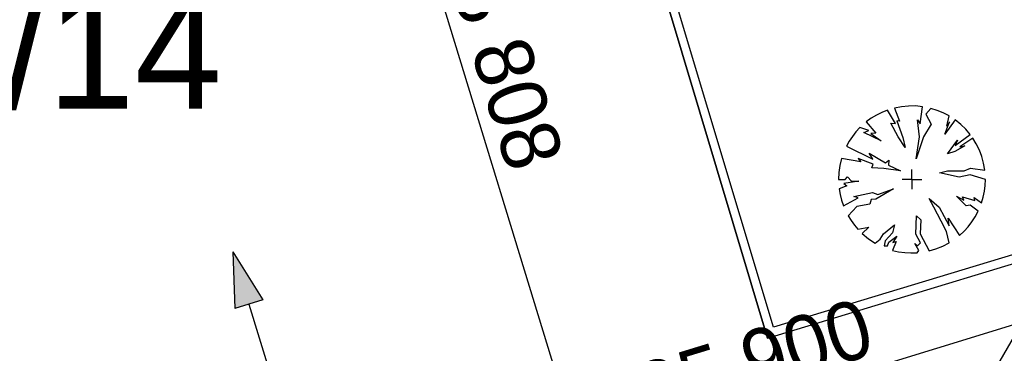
# Model space of a CAD drawing. Extents: x -740024 to -738426, y -1122140 to -1121743.
# Tile 7 of 256: x -739828.61 to -739811.82, y -1121974.26 to -1121968.58. Entities that reach past the tile are written whole.
import ezdxf

# ---------------------------------------------------------------- set-up
doc = ezdxf.new("R2010")
doc.units = 0
doc.header["$MEASUREMENT"] = 0
for name, color, linetype in [('G_PARCELY_KN_T18', 7, 'Continuous'), ('Kóty', 7, 'Continuous'), ('obrubníky', 7, 'Continuous'), ('Poznámky popiska', 7, 'Continuous'), ('souřadnice S-JSTK', 7, 'Continuous'), ('Standard', 7, 'Continuous'), ('SÍTĚ NOVÉ', 7, 'Continuous'), ('tx_silnice', 7, 'Continuous')]:
    doc.layers.add(name, color=color, linetype=linetype)
doc.styles.add('GENERATED_STYLE_1', font='txt')
doc.dimstyles.new('GENERATED_STYLE__16', dxfattribs={"dimtxt": 1, "dimasz": 0.7125, "dimexe": 0.18, "dimexo": 0, "dimgap": 0.09, "dimtad": 1, "dimdec": 0, "dimlfac": 1000, "dimzin": 0, "dimdsep": 46, "dimtxsty": 'GENERATED_STYLE_1', "dimblk": 'ARROWHEAD_6', "dimblk1": 'ARROWHEAD_6', "dimblk2": 'ARROWHEAD_6', "dimcen": 0.09, "dimclrd": 7, "dimclre": 7, "dimclrt": 7, "dimadec": 0, "dimazin": 0, "dimtfac": 1, "dimtdec": 4, "dimtmove": 0, "dimatfit": 3, "dimfxl": 0, "dimtolj": 1, "dimtzin": 0, "dimarcsym": 0})
doc.dimstyles.new('GENERATED_STYLE__17', dxfattribs={"dimtxt": 1, "dimasz": 0.95, "dimexe": 0.18, "dimexo": 0, "dimgap": 0.09, "dimtad": 1, "dimdec": 0, "dimlfac": 1000, "dimzin": 0, "dimdsep": 46, "dimtxsty": 'GENERATED_STYLE_1', "dimblk": 'ARROWHEAD_6', "dimblk1": 'ARROWHEAD_6', "dimblk2": 'ARROWHEAD_6', "dimcen": 0.09, "dimclrd": 7, "dimclre": 7, "dimclrt": 7, "dimadec": 0, "dimazin": 0, "dimtfac": 1, "dimtdec": 4, "dimtmove": 0, "dimatfit": 3, "dimfxl": 0, "dimtolj": 1, "dimtzin": 0, "dimarcsym": 0})
doc.dimstyles.new('GENERATED_STYLE__18', dxfattribs={"dimtxt": 1, "dimasz": 0.7125, "dimexe": 0.18, "dimexo": 0.15, "dimgap": 0.09, "dimtad": 1, "dimdec": 0, "dimlfac": 1000, "dimzin": 0, "dimdsep": 46, "dimtxsty": 'GENERATED_STYLE_1', "dimblk": 'ARROWHEAD_6', "dimblk1": 'ARROWHEAD_6', "dimblk2": 'ARROWHEAD_6', "dimcen": 0.09, "dimclrd": 7, "dimclre": 7, "dimclrt": 7, "dimadec": 0, "dimazin": 0, "dimtfac": 1, "dimtdec": 4, "dimtmove": 0, "dimatfit": 3, "dimfxl": 0, "dimtolj": 1, "dimtzin": 0, "dimarcsym": 0})
doc.dimstyles.new('GENERATED_STYLE__33', dxfattribs={"dimtxt": 0.18, "dimasz": 0.6384, "dimexe": 0.18, "dimexo": 0.0625, "dimgap": 0.09, "dimtad": 0, "dimtih": 1, "dimtoh": 1, "dimdec": 4, "dimzin": 0, "dimdsep": 46, "dimcen": 0.09, "dimadec": 0, "dimazin": 0, "dimtfac": 1, "dimtdec": 4, "dimtmove": 0, "dimatfit": 3, "dimldrblk": 'ARROWHEAD_5', "dimfxl": 0, "dimtolj": 1, "dimtzin": 0, "dimarcsym": 0})

# ---------------------------------------------------------------- blocks, each defined once
blk = doc.blocks.new('*D1362', base_point=(-738576.986, -1121962.538))
at = {"layer": 'Kóty'}
for p, q in [((-739798.671, -1121969.799), (-739789.107, -1121966.876)), ((-739798.394, -1121970.705), (-739798.876, -1121969.126)), ((-739798.422, -1121969.331), (-739798.92, -1121970.267)), ((-739833, -1121980.292), (-739798.671, -1121969.799)), ((-739831.619, -1121984.809), (-739833.206, -1121979.62)), ((-739832.751, -1121979.824), (-739833.249, -1121980.761)), ((-739833.538, -1121980.457), (-739833, -1121980.292))]:
    blk.add_line(p, q, dxfattribs=at)
at = {"layer": 'Kóty', "char_height": 1, "attachment_point": 7, "rotation": 16.9968, "style": 'GENERATED_STYLE_1'}
for s, insert in [('{9 510}', (-739776.689, -1121962.87)), ('{10\xa0000}', (-739786.382, -1121965.833)), ('{10\xa0000}', (-739795.945, -1121968.757)), ('{35 900}', (-739817.892, -1121975.465))]:
    blk.add_mtext(s, dxfattribs=dict(at, insert=insert))
blk = doc.blocks.new('ARROWHEAD_6')
at = {"color": 0, "linetype": 'Continuous', "lineweight": 0}
for p, q in [((-0.5, -0.5), (0.5, 0.5)), ((0, 0), (-1, 0))]:
    blk.add_line(p, q, dxfattribs=at)
blk = doc.blocks.new('*D1363', base_point=(-738576.986, -1121962.538))
at = {"layer": 'Kóty'}
for p, q in [((-739789.107, -1121966.876), (-739779.544, -1121963.952)), ((-739788.83, -1121967.782), (-739789.313, -1121966.203)), ((-739788.858, -1121966.407), (-739789.356, -1121967.344)), ((-739798.671, -1121969.799), (-739789.107, -1121966.876)), ((-739798.422, -1121969.331), (-739798.92, -1121970.267))]:
    blk.add_line(p, q, dxfattribs=at)
at = {"layer": 'Kóty', "char_height": 1, "attachment_point": 7, "rotation": 16.9968, "style": 'GENERATED_STYLE_1'}
for s, insert in [('{9 510}', (-739776.689, -1121962.87)), ('{10\xa0000}', (-739786.382, -1121965.833)), ('{10\xa0000}', (-739795.945, -1121968.757)), ('{35 900}', (-739817.892, -1121975.465))]:
    blk.add_mtext(s, dxfattribs=dict(at, insert=insert))
blk = doc.blocks.new('*D1364', base_point=(-738576.986, -1121962.538))
at = {"layer": 'Kóty'}
for p, q in [((-739779.544, -1121963.952), (-739770.446, -1121961.171)), ((-739779.267, -1121964.859), (-739779.75, -1121963.28)), ((-739779.295, -1121963.484), (-739779.793, -1121964.421)), ((-739789.107, -1121966.876), (-739779.544, -1121963.952)), ((-739788.858, -1121966.407), (-739789.356, -1121967.344))]:
    blk.add_line(p, q, dxfattribs=at)
at = {"layer": 'Kóty', "char_height": 1, "attachment_point": 7, "rotation": 16.9968, "style": 'GENERATED_STYLE_1'}
for s, insert in [('{9 510}', (-739776.689, -1121962.87)), ('{10\xa0000}', (-739786.382, -1121965.833)), ('{10\xa0000}', (-739795.945, -1121968.757)), ('{35 900}', (-739817.892, -1121975.465))]:
    blk.add_mtext(s, dxfattribs=dict(at, insert=insert))
blk = doc.blocks.new('*D1365', base_point=(-738576.986, -1121962.538))
at = {"layer": 'Kóty'}
for p, q in [((-739769.856, -1121963.102), (-739770.652, -1121960.499)), ((-739770.695, -1121961.64), (-739770.197, -1121960.703)), ((-739770.446, -1121961.171), (-739769.908, -1121961.007)), ((-739779.544, -1121963.952), (-739770.446, -1121961.171)), ((-739779.295, -1121963.484), (-739779.793, -1121964.421))]:
    blk.add_line(p, q, dxfattribs=at)
at = {"layer": 'Kóty', "char_height": 1, "attachment_point": 7, "rotation": 16.9968, "style": 'GENERATED_STYLE_1'}
for s, insert in [('{9 510}', (-739776.689, -1121962.87)), ('{10\xa0000}', (-739786.382, -1121965.833)), ('{10\xa0000}', (-739795.945, -1121968.757)), ('{35 900}', (-739817.892, -1121975.465))]:
    blk.add_mtext(s, dxfattribs=dict(at, insert=insert))
blk = doc.blocks.new('*D1370', base_point=(-738576.986, -1121962.538))
at = {"layer": 'Kóty'}
for p, q in [((-739812.83, -1121950.978), (-739812.606, -1121951.694)), ((-739811.98, -1121952.022), (-739813.233, -1121951.366)), ((-739813.501, -1121951.974), (-739811.712, -1121951.414)), ((-739812.606, -1121951.694), (-739804.769, -1121976.718)), ((-739805.396, -1121976.39), (-739804.143, -1121977.045)), ((-739805.664, -1121976.998), (-739803.875, -1121976.437)), ((-739804.769, -1121976.718), (-739804.545, -1121977.433))]:
    blk.add_line(p, q, dxfattribs=at)
at = {"layer": 'Kóty', "insert": (-739809.121, -1121962.152), "char_height": 1, "attachment_point": 7, "rotation": 287.3891, "style": 'GENERATED_STYLE_1'}
blk.add_mtext('{26\xa0222}', dxfattribs=at)
blk = doc.blocks.new('*D1385', base_point=(-738576.986, -1121962.538))
at = {"layer": 'Kóty'}
for p, q in [((-739825.273, -1121955.593), (-739832.293, -1121932.627)), ((-739824.6, -1121955.387), (-739825.945, -1121955.798)), ((-739825.741, -1121955.344), (-739824.805, -1121955.842)), ((-739816.852, -1121983.143), (-739825.273, -1121955.593)), ((-739816.179, -1121982.937), (-739817.524, -1121983.348)), ((-739817.32, -1121982.894), (-739816.383, -1121983.392)), ((-739816.687, -1121983.681), (-739816.852, -1121983.143))]:
    blk.add_line(p, q, dxfattribs=at)
at = {"layer": 'Kóty', "char_height": 1, "attachment_point": 7, "rotation": 286.9968, "style": 'GENERATED_STYLE_1'}
for s, insert in [('{2\xa0700}', (-739836.046, -1121919.663)), ('{7\xa0000}', (-739833.624, -1121927.586)), ('{24\xa0015}', (-739829.202, -1121942.053)), ('{28\xa0808}', (-739821.482, -1121967.311))]:
    blk.add_mtext(s, dxfattribs=dict(at, insert=insert))
blk = doc.blocks.new('*D1386', base_point=(-738576.986, -1121962.538))
at = {"layer": 'Kóty'}
for p, q in [((-739831.62, -1121932.421), (-739832.965, -1121932.832)), ((-739832.761, -1121932.378), (-739831.825, -1121932.876)), ((-739825.273, -1121955.593), (-739832.293, -1121932.627)), ((-739824.6, -1121955.387), (-739825.945, -1121955.798)), ((-739825.741, -1121955.344), (-739824.805, -1121955.842))]:
    blk.add_line(p, q, dxfattribs=at)
at = {"layer": 'Kóty', "char_height": 1, "attachment_point": 7, "rotation": 286.9968, "style": 'GENERATED_STYLE_1'}
for s, insert in [('{2\xa0700}', (-739836.046, -1121919.663)), ('{7\xa0000}', (-739833.624, -1121927.586)), ('{24\xa0015}', (-739829.202, -1121942.053)), ('{28\xa0808}', (-739821.482, -1121967.311))]:
    blk.add_mtext(s, dxfattribs=dict(at, insert=insert))
blk = doc.blocks.new('*D1387', base_point=(-738576.986, -1121962.538))
at = {"layer": 'Kóty'}
for p, q in [((-739834.339, -1121925.932), (-739835.128, -1121923.35)), ((-739834.807, -1121925.683), (-739833.871, -1121926.181)), ((-739833.667, -1121925.727), (-739835.012, -1121926.138)), ((-739832.293, -1121932.627), (-739834.339, -1121925.932)), ((-739831.62, -1121932.421), (-739832.965, -1121932.832)), ((-739832.761, -1121932.378), (-739831.825, -1121932.876)), ((-739825.273, -1121955.593), (-739832.293, -1121932.627))]:
    blk.add_line(p, q, dxfattribs=at)
at = {"layer": 'Kóty', "char_height": 1, "attachment_point": 7, "rotation": 286.9968, "style": 'GENERATED_STYLE_1'}
for s, insert in [('{2\xa0700}', (-739836.046, -1121919.663)), ('{7\xa0000}', (-739833.624, -1121927.586)), ('{24\xa0015}', (-739829.202, -1121942.053)), ('{28\xa0808}', (-739821.482, -1121967.311))]:
    blk.add_mtext(s, dxfattribs=dict(at, insert=insert))
blk = doc.blocks.new('*D1388', base_point=(-738576.986, -1121962.538))
at = {"layer": 'Kóty'}
for p, q in [((-739835.128, -1121923.35), (-739835.293, -1121922.812)), ((-739834.456, -1121923.145), (-739835.801, -1121923.556)), ((-739834.66, -1121923.599), (-739835.597, -1121923.101)), ((-739834.339, -1121925.932), (-739835.128, -1121923.35)), ((-739834.807, -1121925.683), (-739833.871, -1121926.181))]:
    blk.add_line(p, q, dxfattribs=at)
at = {"layer": 'Kóty', "char_height": 1, "attachment_point": 7, "rotation": 286.9968, "style": 'GENERATED_STYLE_1'}
for s, insert in [('{2\xa0700}', (-739836.046, -1121919.663)), ('{7\xa0000}', (-739833.624, -1121927.586)), ('{24\xa0015}', (-739829.202, -1121942.053)), ('{28\xa0808}', (-739821.482, -1121967.311))]:
    blk.add_mtext(s, dxfattribs=dict(at, insert=insert))
blk = doc.blocks.new('*D1397', base_point=(-738576.986, -1121962.538))
at = {"layer": 'Kóty'}
for p, q in [((-739794.59, -1121946.214), (-739801.61, -1121923.248)), ((-739793.917, -1121946.008), (-739795.262, -1121946.419)), ((-739795.058, -1121945.965), (-739794.121, -1121946.463)), ((-739787.711, -1121968.717), (-739794.59, -1121946.214)), ((-739787.039, -1121968.511), (-739788.384, -1121968.922)), ((-739788.18, -1121968.468), (-739787.243, -1121968.966)), ((-739787.547, -1121969.255), (-739787.711, -1121968.717))]:
    blk.add_line(p, q, dxfattribs=at)
at = {"layer": 'Kóty', "char_height": 1, "attachment_point": 7, "rotation": 286.9968, "style": 'GENERATED_STYLE_1'}
for s, insert in [('{24\xa0015}', (-739798.519, -1121932.675)), ('{23 530 }', (-739791.626, -1121955.225))]:
    blk.add_mtext(s, dxfattribs=dict(at, insert=insert))
blk = doc.blocks.new('*D1398', base_point=(-738576.986, -1121962.538))
at = {"layer": 'Kóty'}
for p, q in [((-739801.61, -1121923.248), (-739801.774, -1121922.71)), ((-739801.141, -1121923.497), (-739802.078, -1121922.999)), ((-739800.937, -1121923.042), (-739802.282, -1121923.453)), ((-739794.59, -1121946.214), (-739801.61, -1121923.248)), ((-739793.917, -1121946.008), (-739795.262, -1121946.419)), ((-739795.058, -1121945.965), (-739794.121, -1121946.463))]:
    blk.add_line(p, q, dxfattribs=at)
at = {"layer": 'Kóty', "char_height": 1, "attachment_point": 7, "rotation": 286.9968, "style": 'GENERATED_STYLE_1'}
for s, insert in [('{24\xa0015}', (-739798.519, -1121932.675)), ('{23 530 }', (-739791.626, -1121955.225))]:
    blk.add_mtext(s, dxfattribs=dict(at, insert=insert))
blk = doc.blocks.new('ARROWHEAD_5')
at = {"color": 0, "linetype": 'Continuous', "lineweight": 0}
blk.add_line((0, 0), (-1, 0), dxfattribs=at)
blk.add_solid([(-1, 0.2679), (0, 0), (-1, -0.2679), (-1, 0.2679)], dxfattribs=at)

msp = doc.modelspace()

# ---------------------------------------------------------------- hatches: boundary and pattern name
at = {"layer": 'obrubníky', "linetype": 'Continuous'}
h = msp.add_hatch(dxfattribs=at)
h.set_pattern_fill('CUT_STONE_KOPÍROVAT', color=256, style=0, pattern_type=2)
h.set_pattern_definition([(45, (-738576.9859, -1121962.5378), (-0.47729708, 0.47729708), [0, -0.45, 0, -0.675]), (110, (-738575.4859, -1121962.5378), (0.63429252, 0.2308636), [0, -0.33, 0, -0.57])])
h.paths.add_polyline_path([(-739808.3753, -1121977.8468), (-739810.121, -1121972.2618), (-739804.3819, -1121970.5219), (-739807.2107, -1121961.4894, 0.4142136), (-739814.1316, -1121957.9396), (-739814.567, -1121958.0759), (-739816.212, -1121952.8232), (-739793.6779, -1121945.9363), (-739791.6316, -1121952.6305), (-739791.2491, -1121952.5136), (-739793.2953, -1121945.8193), (-739793.2478, -1121945.8038, 0.3693412), (-739792.5343, -1121944.717), (-739795.4967, -1121935.0254), (-739791.6715, -1121933.8561), (-739795.4716, -1121921.4239), (-739788.7773, -1121919.3777), (-739774.1129, -1121967.3528)], flags=0)
at = {"layer": 'SÍTĚ NOVÉ', "linetype": 'Continuous'}
msp.add_hatch(color=256, dxfattribs=at).paths.add_polyline_path([(-739824.9745, -1121972.5296), (-739824.4619, -1121973.3484), (-739824.94, -1121973.495)], flags=0)

# ---------------------------------------------------------------- linework, layer by layer
at = {"layer": 'souřadnice S-JSTK'}
for p, q in [((-739813.9101, -1121970.1551), (-739814.0036, -1121970.2017)), ((-739813.8131, -1121970.1164), (-739813.9101, -1121970.1551)), ((-739813.68, -1121970.344), (-739813.8131, -1121970.1164)), ((-739813.5777, -1121970.0586), (-739813.6953, -1121970.0815)), ((-739813.6953, -1121970.0815), (-739813.6113, -1121970.3048)), ((-739813.4584, -1121970.0472), (-739813.5777, -1121970.0586)), ((-739813.3386, -1121970.0471), (-739813.4584, -1121970.0472)), ((-739813.2194, -1121970.0586), (-739813.3386, -1121970.0471)), ((-739813.258, -1121970.349), (-739813.2194, -1121970.0586)), ((-739813.0774, -1121970.0875), (-739813.1599, -1121970.187)), ((-739813.1599, -1121970.187), (-739813.0716, -1121970.3539)), ((-739812.9696, -1121970.1214), (-739813.0774, -1121970.0875)), ((-739812.8652, -1121970.1648), (-739812.9696, -1121970.1214)), ((-739812.7652, -1121970.2175), (-739812.8652, -1121970.1648)), ((-739814.0928, -1121970.2559), (-739814.1772, -1121970.3174)), ((-739814.1772, -1121970.3174), (-739814.0136, -1121970.5109)), ((-739814.0036, -1121970.2017), (-739814.0928, -1121970.2559)), ((-739813.6309, -1121970.5697), (-739813.7585, -1121970.3391)), ((-739813.7585, -1121970.3391), (-739813.68, -1121970.344)), ((-739813.6113, -1121970.3048), (-739813.6555, -1121970.2999)), ((-739813.6555, -1121970.2999), (-739813.5524, -1121970.5845)), ((-739813.2679, -1121970.5746), (-739813.3022, -1121970.2803)), ((-739813.3022, -1121970.2803), (-739813.258, -1121970.349)), ((-739813.0716, -1121970.3539), (-739813.2041, -1121970.5746)), ((-739812.6614, -1121970.2855), (-739812.8361, -1121970.5256)), ((-739812.8361, -1121970.5256), (-739812.7576, -1121970.3195)), ((-739812.8018, -1121970.3882), (-739812.7652, -1121970.2175)), ((-739812.7576, -1121970.3195), (-739812.8018, -1121970.3882)), ((-739812.5682, -1121970.3603), (-739812.6614, -1121970.2855)), ((-739812.4826, -1121970.4438), (-739812.5682, -1121970.3603)), ((-739814.3525, -1121970.487), (-739814.413, -1121970.564)), ((-739814.2862, -1121970.4149), (-739814.3525, -1121970.487)), ((-739814.1363, -1121970.4667), (-739814.2862, -1121970.4149)), ((-739814.2197, -1121970.501), (-739814.1363, -1121970.4667)), ((-739813.9253, -1121970.6433), (-739814.2197, -1121970.501)), ((-739814.0136, -1121970.5109), (-739814.097, -1121970.5158)), ((-739814.097, -1121970.5158), (-739813.9253, -1121970.6433)), ((-739812.4053, -1121970.535), (-739812.4826, -1121970.4438)), ((-739814.4673, -1121970.6456), (-739814.515, -1121970.7311)), ((-739814.413, -1121970.564), (-739814.4673, -1121970.6456)), ((-739813.5132, -1121970.7513), (-739813.6309, -1121970.5697)), ((-739813.5524, -1121970.5845), (-739813.5132, -1121970.7513)), ((-739813.2041, -1121970.5746), (-739813.3267, -1121970.9475)), ((-739813.3267, -1121970.9475), (-739813.2679, -1121970.5746)), ((-739812.792, -1121970.8641), (-739812.6202, -1121970.6286)), ((-739812.6595, -1121970.7218), (-739812.4053, -1121970.535)), ((-739812.6202, -1121970.6286), (-739812.6595, -1121970.7218)), ((-739812.3632, -1121970.5931), (-739812.581, -1121970.7414)), ((-739812.3017, -1121970.6932), (-739812.3632, -1121970.5931)), ((-739812.2498, -1121970.7987), (-739812.3017, -1121970.6932)), ((-739814.515, -1121970.7311), (-739814.0627, -1121970.9524)), ((-739814.0627, -1121970.9524), (-739814.1264, -1121970.8494)), ((-739814.1264, -1121970.8494), (-739813.8517, -1121971.0162)), ((-739812.6693, -1121970.8249), (-739812.792, -1121970.8641)), ((-739812.4976, -1121970.7267), (-739812.6693, -1121970.8249)), ((-739812.581, -1121970.7414), (-739812.4976, -1121970.7267)), ((-739812.208, -1121970.9085), (-739812.2498, -1121970.7987)), ((-739814.5991, -1121970.9421), (-739814.6277, -1121971.059)), ((-739814.2687, -1121970.9966), (-739814.5991, -1121970.9421)), ((-739814.0578, -1121971.0358), (-739814.3178, -1121970.9426)), ((-739814.3178, -1121970.9426), (-739814.2687, -1121970.9966)), ((-739813.8517, -1121971.0162), (-739813.7928, -1121970.9671)), ((-739813.7928, -1121970.9671), (-739813.7977, -1121971.0554)), ((-739812.1768, -1121971.0218), (-739812.208, -1121970.9085)), ((-739812.1562, -1121971.1375), (-739812.1768, -1121971.0218)), ((-739814.6449, -1121971.178), (-739814.6507, -1121971.2981)), ((-739814.6277, -1121971.059), (-739814.6449, -1121971.178)), ((-739814.0823, -1121971.0996), (-739814.0578, -1121971.0358)), ((-739813.8762, -1121971.1094), (-739814.0823, -1121971.0996)), ((-739813.5917, -1121971.1487), (-739813.8762, -1121971.1094)), ((-739813.7977, -1121971.0554), (-739813.5917, -1121971.1487)), ((-739813.3983, -1121971.2981), (-739813.3983, -1121971.1315)), ((-739812.9313, -1121971.1848), (-739812.7931, -1121971.1502)), ((-739812.5916, -1121971.2596), (-739812.9313, -1121971.1848)), ((-739812.7931, -1121971.1502), (-739812.511, -1121971.1502)), ((-739812.511, -1121971.1502), (-739812.4015, -1121971.1041)), ((-739812.4015, -1121971.1041), (-739812.1562, -1121971.1375)), ((-739814.6507, -1121971.2981), (-739814.5378, -1121971.2999)), ((-739814.3017, -1121971.3287), (-739814.5608, -1121971.369)), ((-739814.5378, -1121971.2999), (-739814.4975, -1121971.2539)), ((-739814.4975, -1121971.2539), (-739814.4284, -1121971.3287)), ((-739814.4284, -1121971.3287), (-739814.3017, -1121971.3287)), ((-739813.3983, -1121971.2981), (-739813.565, -1121971.2981)), ((-739813.3983, -1121971.2981), (-739813.2316, -1121971.2981)), ((-739813.3983, -1121971.2981), (-739813.3983, -1121971.4648)), ((-739812.4073, -1121971.2193), (-739812.5916, -1121971.2596)), ((-739812.1459, -1121971.2981), (-739812.4073, -1121971.2193)), ((-739812.15, -1121971.3996), (-739812.1459, -1121971.2981)), ((-739814.509, -1121971.4093), (-739814.6407, -1121971.456)), ((-739814.6407, -1121971.456), (-739814.6241, -1121971.5549)), ((-739814.5608, -1121971.369), (-739814.509, -1121971.4093)), ((-739814.3881, -1121971.5878), (-739814.0714, -1121971.5187)), ((-739814.0714, -1121971.5187), (-739813.9793, -1121971.5533)), ((-739813.7144, -1121971.4554), (-739814.0138, -1121971.6339)), ((-739813.9793, -1121971.5533), (-739813.7144, -1121971.4554)), ((-739812.1828, -1121971.5999), (-739812.1623, -1121971.5004)), ((-739812.1623, -1121971.5004), (-739812.15, -1121971.3996)), ((-739814.6241, -1121971.5549), (-739814.5996, -1121971.6522)), ((-739814.5996, -1121971.6522), (-739814.5675, -1121971.7472)), ((-739814.5675, -1121971.7472), (-739814.3132, -1121971.6109)), ((-739814.3132, -1121971.6109), (-739814.3881, -1121971.5878)), ((-739814.0944, -1121971.6396), (-739814.1174, -1121971.7203)), ((-739814.0138, -1121971.6339), (-739814.0944, -1121971.6396)), ((-739813.0234, -1121971.7721), (-739813.104, -1121971.6224)), ((-739813.104, -1121971.6224), (-739812.937, -1121971.7721)), ((-739812.4764, -1121971.749), (-739812.6376, -1121971.5821)), ((-739812.6376, -1121971.5821), (-739812.5167, -1121971.6512)), ((-739812.5167, -1121971.6512), (-739812.5397, -1121971.5936)), ((-739812.5397, -1121971.5936), (-739812.3267, -1121971.6569)), ((-739812.3267, -1121971.6569), (-739812.3382, -1121971.6051)), ((-739812.3382, -1121971.6051), (-739812.2112, -1121971.6973)), ((-739812.2112, -1121971.6973), (-739812.1828, -1121971.5999)), ((-739814.3363, -1121971.7606), (-739814.4858, -1121971.9193)), ((-739814.1174, -1121971.7203), (-739814.3363, -1121971.7606)), ((-739812.9025, -1121972.0082), (-739813.0234, -1121971.7721)), ((-739812.937, -1121971.7721), (-739812.7643, -1121972.0888)), ((-739812.4073, -1121971.7375), (-739812.4764, -1121971.749)), ((-739812.2695, -1121971.8407), (-739812.4073, -1121971.7375)), ((-739812.3189, -1121971.9333), (-739812.2695, -1121971.8407)), ((-739814.4858, -1121971.9193), (-739814.4361, -1121971.9992)), ((-739814.4361, -1121971.9992), (-739814.3805, -1121972.0752)), ((-739813.3344, -1121972.2327), (-739813.3228, -1121971.916)), ((-739813.3228, -1121971.916), (-739813.248, -1121971.9851)), ((-739813.248, -1121971.9851), (-739813.2595, -1121972.227)), ((-739812.8104, -1121972.1867), (-739812.9025, -1121972.0082)), ((-739812.7643, -1121972.0888), (-739812.7816, -1121971.9563)), ((-739812.7816, -1121971.9563), (-739812.588, -1121972.2531)), ((-739812.4401, -1121972.1045), (-739812.3759, -1121972.0215)), ((-739812.3759, -1121972.0215), (-739812.3189, -1121971.9333)), ((-739814.3805, -1121972.0752), (-739814.3194, -1121972.1467)), ((-739814.3194, -1121972.1467), (-739814.1347, -1121972.1118)), ((-739814.1347, -1121972.1118), (-739814.2444, -1121972.2215)), ((-739813.8814, -1121972.227), (-739813.6971, -1121972.0715)), ((-739813.6971, -1121972.0715), (-739813.7317, -1121972.2097)), ((-739812.7654, -1121972.3789), (-739812.8104, -1121972.1867)), ((-739812.588, -1121972.2531), (-739812.5109, -1121972.1819)), ((-739812.5109, -1121972.1819), (-739812.4401, -1121972.1045)), ((-739814.2444, -1121972.2215), (-739814.1404, -1121972.307)), ((-739814.1404, -1121972.307), (-739814.0278, -1121972.3809)), ((-739814.0278, -1121972.3809), (-739813.9389, -1121972.3133)), ((-739813.9389, -1121972.3133), (-739813.8814, -1121972.227)), ((-739813.8526, -1121972.3421), (-739813.8699, -1121972.4285)), ((-739813.7317, -1121972.2097), (-739813.8526, -1121972.3421)), ((-739813.818, -1121972.4285), (-739813.795, -1121972.3652)), ((-739813.795, -1121972.3652), (-739813.6568, -1121972.2615)), ((-739813.6683, -1121972.3536), (-739813.7283, -1121972.5063)), ((-739813.6568, -1121972.2615), (-739813.7259, -1121972.3709)), ((-739813.7259, -1121972.3709), (-739813.6683, -1121972.3536)), ((-739813.2537, -1121972.3767), (-739813.3344, -1121972.2327)), ((-739813.2595, -1121972.227), (-739813.108, -1121972.5164)), ((-739813.8699, -1121972.4285), (-739813.818, -1121972.4285)), ((-739813.7283, -1121972.5063), (-739813.6255, -1121972.5298)), ((-739813.6255, -1121972.5298), (-739813.5212, -1121972.5445)), ((-739813.2825, -1121972.5091), (-739813.3516, -1121972.3882)), ((-739813.3516, -1121972.3882), (-739813.3056, -1121972.4285)), ((-739813.3106, -1121972.5475), (-739813.2825, -1121972.5091)), ((-739813.3056, -1121972.4285), (-739813.2537, -1121972.3767)), ((-739813.108, -1121972.5164), (-739812.9895, -1121972.4819)), ((-739812.9895, -1121972.4819), (-739812.8749, -1121972.4359)), ((-739812.8749, -1121972.4359), (-739812.7654, -1121972.3789)), ((-739813.5212, -1121972.5445), (-739813.416, -1121972.5504)), ((-739813.416, -1121972.5504), (-739813.3106, -1121972.5475))]:
    msp.add_line(p, q, dxfattribs=at)
at = {"layer": 'Standard'}
msp.add_line((-739815.86, -1121974.0016), (-739818.5488, -1121965.0402), dxfattribs=at)
at = {"layer": 'SÍTĚ NOVÉ'}
for p, q in [((-739824.9745, -1121972.5296), (-739824.4619, -1121973.3484)), ((-739824.9745, -1121972.5296), (-739824.94, -1121973.495)), ((-739824.4619, -1121973.3484), (-739824.94, -1121973.495)), ((-739824.7009, -1121973.4217), (-739824.1901, -1121975.0874))]:
    msp.add_line(p, q, dxfattribs=at)
at = {"layer": 'tx_silnice'}
for p, q in [((-739818.5488, -1121965.0402), (-739815.86, -1121974.0016)), ((-739815.7596, -1121973.8144), (-739818.4052, -1121964.9968)), ((-739815.86, -1121974.0016), (-739804.3819, -1121970.5219)), ((-739804.5703, -1121970.4223), (-739815.7596, -1121973.8144))]:
    msp.add_line(p, q, dxfattribs=at)

# ---------------------------------------------------------------- texts
at = {"layer": 'G_PARCELY_KN_T18', "insert": (-739833.3415, -1121970.1231), "char_height": 2, "attachment_point": 7, "style": 'GENERATED_STYLE_1'}
msp.add_mtext('{216/14}', dxfattribs=at)

# ---------------------------------------------------------------- dimensions: what is measured, and where the dimension line sits
at = {"layer": 'Kóty'}
for base, p1, p2, angle, dimstyle, picture, middle in [((-739816.8515, -1121983.1429), (-739807.6022, -1121980.3156), (-739822.2722, -1121954.6756), 106.99678, 'GENERATED_STYLE__16', '*D1385', (-739820.3927, -1121969.1632)), ((-739816.8515, -1121983.1429), (-739822.2722, -1121954.6756), (-739829.3878, -1121931.7388), 106.99678, 'GENERATED_STYLE__16', '*D1386', (-739828.1133, -1121943.9052)), ((-739816.8515, -1121983.1429), (-739829.3878, -1121931.7388), (-739830.4779, -1121924.7519), 106.99678, 'GENERATED_STYLE__16', '*D1387', (-739832.6465, -1121929.0748)), ((-739816.8515, -1121983.1429), (-739830.4779, -1121924.7519), (-739831.2672, -1121922.1698), 106.99678, 'GENERATED_STYLE__16', '*D1388', (-739835.0683, -1121921.1518)), ((-739787.7113, -1121968.7168), (-739822.2722, -1121954.6756), (-739829.3878, -1121931.7388), 106.99678, 'GENERATED_STYLE__16', '*D1398', (-739797.4303, -1121934.5263)), ((-739812.6062, -1121951.694), (-739816.212, -1121952.8232), (-739808.3753, -1121977.8468), 287.38913, 'GENERATED_STYLE__17', '*D1370', (-739808.0198, -1121963.9965)), ((-739833.0001, -1121980.2923), (-739798.3497, -1121970.8486), (-739788.7865, -1121967.9254), 16.99678, 'GENERATED_STYLE__18', '*D1363', (-739794.0936, -1121967.6678)), ((-739833.0001, -1121980.2923), (-739788.7865, -1121967.9254), (-739779.2233, -1121965.0022), 16.99678, 'GENERATED_STYLE__18', '*D1364', (-739784.5304, -1121964.7446))]:
    dim = msp.add_linear_dim(base=base, p1=p1, p2=p2, angle=angle, dimstyle=dimstyle, dxfattribs=at)
    dim.commit()
    dim.dimension.update_dxf_attribs({"geometry": picture, "text_midpoint": middle})
for base, p1, p2, angle, text, dimstyle, picture, middle in [((-739787.7113, -1121968.7168), (-739769.8122, -1121963.2456), (-739822.2722, -1121954.6756), 106.99678, '23 530 ', 'GENERATED_STYLE__16', '*D1397', (-739790.4811, -1121957.2608)), ((-739833.0001, -1121980.2923), (-739831.5756, -1121984.9526), (-739798.3497, -1121970.8486), 16.99678, '35 900', 'GENERATED_STYLE__18', '*D1362', (-739816.04, -1121974.3761)), ((-739833.0001, -1121980.2923), (-739779.2233, -1121965.0022), (-739769.8122, -1121963.2456), 16.99678, '9 510', 'GENERATED_STYLE__18', '*D1365', (-739775.1998, -1121961.8925))]:
    dim = msp.add_linear_dim(base=base, p1=p1, p2=p2, angle=angle, text=text, dimstyle=dimstyle, dxfattribs=at)
    dim.commit()
    dim.dimension.update_dxf_attribs({"geometry": picture, "text_midpoint": middle})

# ---------------------------------------------------------------- leaders
at = {"layer": 'Poznámky popiska', "annotation_type": 0, "has_hookline": 1, "hookline_direction": 1, "text_width": 9.4665}
msp.add_leader([(-739809.2195, -1121969.7401), (-739814.9389, -1121979.6463), (-739815.3583, -1121979.6463)], dimstyle='GENERATED_STYLE__33', dxfattribs=at)

doc.saveas('drawing.dxf')
